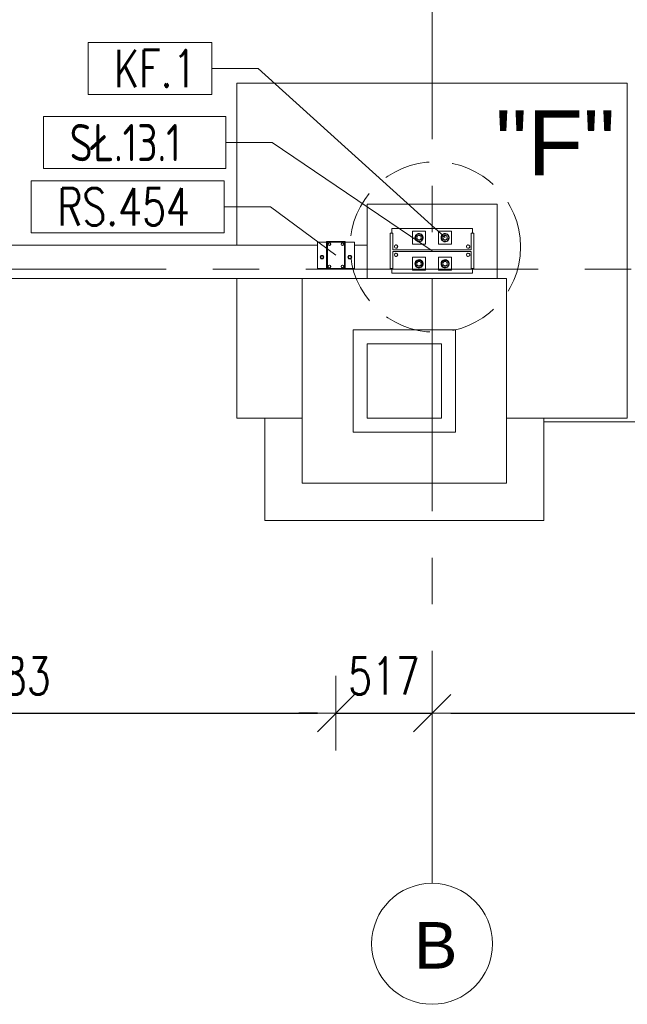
# Model space of a CAD drawing. Header units: millimetres. Extents: x 6807 to 7919, y 15387 to 15883.
# Tile 6 of 120: x 7005 to 7038, y 15487 to 15540. Entities that reach past the tile are written whole.
import ezdxf
from ezdxf.enums import TextEntityAlignment as Align

# ---------------------------------------------------------------- set-up
doc = ezdxf.new("R2010")
doc.units = ezdxf.units.MM
doc.header["$LTSCALE"] = 10
doc.linetypes.add('HIDDEN', pattern=[0.375, 0.25, -0.125])
doc.linetypes.add('MITTE', pattern=[2, 1.25, -0.25, 0.25, -0.25])
doc.layers.get('Defpoints').update_dxf_attribs({"color": 1})
for name, color, linetype, lineweight in [('PS_DIM', 4, 'Continuous', 13), ('PS_Hidden', 2, 'HIDDEN', 9), ('PS_Object', 30, 'Continuous', 13), ('PS_Pos', 1, 'Continuous', 15), ('PS_SOLID', 7, 'Continuous', 30), ('PS_TEXT', 3, 'Continuous', 18)]:
    doc.layers.add(name, color=color, linetype=linetype, lineweight=lineweight)
doc.styles.add('ARIAL', font='arial.ttf')
doc.styles.add('simplex', font='simplex.shx', dxfattribs={"width": 0.75})
doc.dimstyles.new('1_100_PRZ', dxfattribs={"dimtxt": 2, "dimasz": 1, "dimexe": 2, "dimexo": 5, "dimgap": 1, "dimtad": 1, "dimdec": 0, "dimlfac": 100, "dimtxsty": 'simplex', "dimblk": 'dimznak', "dimcen": 2, "dimse1": 1, "dimse2": 1, "dimclrd": 256, "dimclrt": 7, "dimadec": 1, "dimazin": 0, "dimtfac": 1, "dimtdec": 0, "dimtix": 1, "dimtmove": 2, "dimatfit": 3, "dimldrblk": 'dim-grot', "dimfxl": 1, "dimarcsym": 0})

# ---------------------------------------------------------------- blocks, each defined once
blk = doc.blocks.new('dim-grot')
blk.add_hatch(color=256).paths.add_polyline_path([(0, 0), (-2, 0.5), (-2, -0.5)])
blk.add_lwpolyline([(0, 0), (-2, 0.5), (-2, -0.5), (0, 0)])
blk = doc.blocks.new('dimznak')
at = {"color": 0}
for points in [[(0, 2), (0, -2)], [(-2, 0), (2, 0)]]:
    blk.add_lwpolyline(points, dxfattribs=at)
at = {"color": 2}
blk.add_lwpolyline([(1, 1), (-1, -1)], dxfattribs=at)
blk = doc.blocks.new('*D416')
at = {"layer": 'Defpoints', "color": 0, "transparency": 16777216}
for p in [(7022.252, 15526.992, -0.807), (7027.422, 15525.302, -0.807), (7027.422, 15503.08)]:
    blk.add_point(p, dxfattribs=at)
at = {"layer": 'PS_DIM', "lineweight": -2, "transparency": 16777216}
for p, q in [((7021.252, 15503.08), (7020.252, 15503.08)), ((7022.252, 15503.08), (7027.422, 15503.08)), ((7028.422, 15503.08), (7029.422, 15503.08))]:
    blk.add_line(p, q, dxfattribs=at)
blk.add_blockref('dimznak', (7022.252, 15503.08), dxfattribs=at)
at = {"layer": 'PS_DIM', "lineweight": -2, "transparency": 16777216, "rotation": 180}
blk.add_blockref('dimznak', (7027.422, 15503.08), dxfattribs=at)
at = {"layer": 'PS_DIM', "color": 7, "transparency": 16777216, "insert": (7024.837, 15505.08), "char_height": 2, "attachment_point": 5, "style": 'simplex'}
blk.add_mtext('517', dxfattribs=at)
blk = doc.blocks.new('Przekrój')
at = {"layer": 'PS_DIM', "style": 'ARIAL', "flags": 4}
for tag, p in [('PRZEKRÓJ', (7.886, 7.75)), ('SKALA', (7.886, 1.75))]:
    blk.add_attdef(tag, text='', height=3.5, dxfattribs=at).set_placement(p, align=Align.MIDDLE_CENTER)
blk = doc.blocks.new('*X219')
at = {"color": 1}
for p, q in [((7016.235, 15537.732, -0.807), (7005.864, 15537.732, -0.807)), ((7005.864, 15537.732, -0.807), (7005.864, 15534.932, -0.807)), ((7016.235, 15534.932, -0.807), (7016.235, 15537.732, -0.807)), ((7016.235, 15536.332, -0.807), (7018.735, 15536.332, -0.807)), ((7022.252, 15533.72, -0.807), (7018.735, 15536.332, -0.807)), ((7005.864, 15534.932, -0.807), (7016.235, 15534.932, -0.807))]:
    blk.add_line(p, q, dxfattribs=at)
at = {"color": 30, "style": 'simplex', "width": 0.75}
blk.add_text('RS.454', height=2, dxfattribs=at).set_placement((7007.264, 15535.332, -0.807))
blk = doc.blocks.new('*X270')
at = {"color": 1}
for p, q in [((7016.33, 15541.18, -0.807), (7006.53, 15541.18, -0.807)), ((7006.53, 15541.18, -0.807), (7006.53, 15538.38, -0.807)), ((7016.33, 15538.38, -0.807), (7016.33, 15541.18, -0.807)), ((7016.33, 15539.78, -0.807), (7018.83, 15539.78, -0.807)), ((7027.422, 15533.97, -0.807), (7018.83, 15539.78, -0.807)), ((7006.53, 15538.38, -0.807), (7016.33, 15538.38, -0.807))]:
    blk.add_line(p, q, dxfattribs=at)
at = {"color": 30, "style": 'simplex', "width": 0.75}
blk.add_text('SŁ.13.1', height=2, dxfattribs=at).set_placement((7007.93, 15538.78, -0.807))
blk = doc.blocks.new('*X296')
at = {"color": 1}
for p, q in [((7015.574, 15545.163, -0.807), (7008.917, 15545.163, -0.807)), ((7008.917, 15545.163, -0.807), (7008.917, 15542.363, -0.807)), ((7015.574, 15542.363, -0.807), (7015.574, 15545.163, -0.807)), ((7015.574, 15543.763, -0.807), (7018.074, 15543.763, -0.807)), ((7028.122, 15534.687, -0.807), (7018.074, 15543.763, -0.807)), ((7008.917, 15542.363, -0.807), (7015.574, 15542.363, -0.807))]:
    blk.add_line(p, q, dxfattribs=at)
at = {"color": 30, "style": 'simplex', "width": 0.75}
blk.add_text('KF.1', height=2, dxfattribs=at).set_placement((7010.317, 15542.763, -0.807))

msp = doc.modelspace()

# ---------------------------------------------------------------- linework, layer by layer
at = {"layer": 'PS_Hidden', "color": 6, "linetype": 'HIDDEN'}
msp.add_circle((7027.598, 15528.14, -0.807), 4.582, dxfattribs=at)
at = {"layer": 'PS_Object', "color": 5, "linetype": 'MITTE'}
for p, q in [((7027.422, 15493.934, -0.807), (7027.422, 15778.153, -0.807)), ((7027.422, 15493.934, -0.807), (7027.422, 15778.153, -0.807)), ((6960.628, 15526.942, -0.807), (7681.149, 15526.942, -0.807))]:
    msp.add_line(p, q, dxfattribs=at)
at = {"layer": 'PS_Object', "color": 2}
msp.add_circle((7027.422, 15490.682, -0.807), 3.252, dxfattribs=at)
at = {"layer": 'PS_SOLID', "color": 253, "linetype": 'Continuous', "lineweight": 5}
for p, q in [((7037.922, 15536.942, -0.807), (7016.922, 15536.942, -0.807)), ((7016.922, 15536.942, -0.807), (7016.922, 15528.242, -0.807)), ((7037.922, 15518.942, -0.807), (7037.922, 15536.942, -0.807)), ((7030.922, 15530.442, -0.807), (7023.922, 15530.442, -0.807)), ((7023.922, 15530.442, -0.807), (7023.922, 15528.242, -0.807)), ((7030.922, 15526.442, -0.807), (7030.922, 15530.442, -0.807)), ((7021.252, 15528.242, -0.807), (6988.422, 15528.242, -0.807)), ((7021.945, 15528.242, -0.807), (7021.857, 15528.242, -0.807)), ((7022.645, 15528.242, -0.807), (7022.557, 15528.242, -0.807)), ((7023.922, 15528.242, -0.807), (7023.252, 15528.242, -0.807)), ((7023.922, 15526.442, -0.807), (7023.922, 15528.242, -0.807)), ((6988.422, 15526.442, -0.807), (7023.922, 15526.442, -0.807)), ((7016.922, 15526.442, -0.807), (7016.922, 15518.942, -0.807)), ((7020.427, 15526.442, -0.807), (7020.427, 15518.942, -0.807)), ((7023.922, 15526.442, -0.807), (7030.922, 15526.442, -0.807)), ((7030.922, 15526.442, -0.807), (7031.427, 15526.442, -0.807)), ((7031.427, 15526.442, -0.807), (7031.427, 15518.942, -0.807)), ((7023.177, 15518.192, -0.807), (7023.177, 15523.692, -0.807)), ((7023.177, 15523.692, -0.807), (7027.927, 15523.692, -0.807)), ((7027.927, 15523.692, -0.807), (7028.677, 15523.692, -0.807)), ((7028.677, 15523.692, -0.807), (7028.677, 15518.192, -0.807)), ((7027.927, 15522.942, -0.807), (7023.927, 15522.942, -0.807)), ((7023.927, 15522.942, -0.807), (7023.927, 15518.942, -0.807)), ((7027.927, 15518.942, -0.807), (7027.927, 15522.942, -0.807)), ((7016.922, 15518.942, -0.807), (7020.427, 15518.942, -0.807)), ((7018.427, 15518.942, -0.807), (7018.427, 15513.442, -0.807)), ((7020.427, 15518.942, -0.807), (7020.427, 15515.442, -0.807)), ((7023.927, 15518.942, -0.807), (7027.927, 15518.942, -0.807)), ((7031.427, 15518.942, -0.807), (7037.922, 15518.942, -0.807)), ((7031.427, 15515.442, -0.807), (7031.427, 15518.942, -0.807)), ((7033.427, 15513.442, -0.807), (7033.427, 15518.942, -0.807)), ((7033.427, 15518.742, -0.807), (7213.247, 15518.742, -0.807)), ((7028.677, 15518.192, -0.807), (7023.177, 15518.192, -0.807)), ((7020.427, 15515.442, -0.807), (7031.427, 15515.442, -0.807)), ((7018.427, 15513.442, -0.807), (7033.427, 15513.442, -0.807))]:
    msp.add_line(p, q, dxfattribs=at)
at = {"layer": 'PS_SOLID', "color": 3, "linetype": 'Continuous', "lineweight": 13}
for p, q in [((7025.172, 15528.892, -0.807), (7025.172, 15526.992, -0.807)), ((7025.172, 15528.892, -0.807), (7025.318, 15528.892, -0.807)), ((7025.252, 15529.142, -0.807), (7029.592, 15529.142, -0.807)), ((7025.252, 15528.892, -0.807), (7025.252, 15529.142, -0.807)), ((7025.318, 15528.892, -0.807), (7025.318, 15527.989, -0.807)), ((7026.372, 15528.992, -0.807), (7027.072, 15528.992, -0.807)), ((7026.372, 15528.292, -0.807), (7026.372, 15528.992, -0.807)), ((7026.514, 15528.642, -0.807), (7026.618, 15528.822, -0.807)), ((7026.571, 15528.802, -0.807), (7026.62, 15528.837, -0.807)), ((7026.618, 15528.822, -0.807), (7026.825, 15528.822, -0.807)), ((7026.62, 15528.837, -0.807), (7026.677, 15528.857, -0.807)), ((7026.677, 15528.857, -0.807), (7026.737, 15528.861, -0.807)), ((7026.737, 15528.861, -0.807), (7026.795, 15528.849, -0.807)), ((7026.795, 15528.849, -0.807), (7026.848, 15528.821, -0.807)), ((7026.825, 15528.822, -0.807), (7026.929, 15528.642, -0.807)), ((7026.848, 15528.821, -0.807), (7026.892, 15528.78, -0.807)), ((7027.072, 15528.992, -0.807), (7027.072, 15528.292, -0.807)), ((7027.772, 15528.992, -0.807), (7028.472, 15528.992, -0.807)), ((7027.772, 15528.292, -0.807), (7027.772, 15528.992, -0.807)), ((7027.914, 15528.642, -0.807), (7028.018, 15528.822, -0.807)), ((7027.971, 15528.802, -0.807), (7028.02, 15528.837, -0.807)), ((7028.018, 15528.822, -0.807), (7028.225, 15528.822, -0.807)), ((7028.02, 15528.837, -0.807), (7028.077, 15528.857, -0.807)), ((7028.077, 15528.857, -0.807), (7028.137, 15528.861, -0.807)), ((7028.137, 15528.861, -0.807), (7028.195, 15528.849, -0.807)), ((7028.195, 15528.849, -0.807), (7028.248, 15528.821, -0.807)), ((7028.225, 15528.822, -0.807), (7028.329, 15528.642, -0.807)), ((7028.248, 15528.821, -0.807), (7028.292, 15528.78, -0.807)), ((7028.472, 15528.992, -0.807), (7028.472, 15528.292, -0.807)), ((7029.526, 15528.892, -0.807), (7029.672, 15528.892, -0.807)), ((7029.526, 15527.989, -0.807), (7029.526, 15528.892, -0.807)), ((7029.592, 15529.142, -0.807), (7029.592, 15528.892, -0.807)), ((7029.672, 15526.992, -0.807), (7029.672, 15528.892, -0.807)), ((7026.744, 15528.292, -0.807), (7026.372, 15528.292, -0.807)), ((7026.502, 15528.642, -0.807), (7026.51, 15528.701, -0.807)), ((7026.51, 15528.582, -0.807), (7026.502, 15528.642, -0.807)), ((7026.51, 15528.701, -0.807), (7026.534, 15528.756, -0.807)), ((7026.534, 15528.527, -0.807), (7026.51, 15528.582, -0.807)), ((7026.618, 15528.462, -0.807), (7026.514, 15528.642, -0.807)), ((7026.534, 15528.756, -0.807), (7026.571, 15528.802, -0.807)), ((7026.571, 15528.481, -0.807), (7026.534, 15528.527, -0.807)), ((7026.62, 15528.446, -0.807), (7026.571, 15528.481, -0.807)), ((7026.602, 15528.648, -0.807), (7026.605, 15528.672, -0.807)), ((7026.603, 15528.623, -0.807), (7026.602, 15528.648, -0.807)), ((7026.602, 15528.644, -0.807), (7026.602, 15528.642, -0.807)), ((7026.602, 15528.644, -0.807), (7026.602, 15528.642, -0.807)), ((7026.602, 15528.642, -0.807), (7026.602, 15528.636, -0.807)), ((7026.609, 15528.6, -0.807), (7026.603, 15528.623, -0.807)), ((7026.605, 15528.672, -0.807), (7026.614, 15528.694, -0.807)), ((7026.605, 15528.614, -0.807), (7026.606, 15528.609, -0.807)), ((7026.608, 15528.678, -0.807), (7026.606, 15528.674, -0.807)), ((7026.606, 15528.674, -0.807), (7026.606, 15528.673, -0.807)), ((7026.606, 15528.609, -0.807), (7026.608, 15528.606, -0.807)), ((7026.62, 15528.578, -0.807), (7026.609, 15528.6, -0.807)), ((7026.614, 15528.694, -0.807), (7026.627, 15528.715, -0.807)), ((7026.619, 15528.704, -0.807), (7026.617, 15528.7, -0.807)), ((7026.618, 15528.582, -0.807), (7026.619, 15528.579, -0.807)), ((7026.73, 15528.462, -0.807), (7026.618, 15528.462, -0.807)), ((7026.622, 15528.708, -0.807), (7026.619, 15528.704, -0.807)), ((7026.619, 15528.579, -0.807), (7026.619, 15528.579, -0.807)), ((7026.635, 15528.559, -0.807), (7026.62, 15528.578, -0.807)), ((7026.677, 15528.426, -0.807), (7026.62, 15528.446, -0.807)), ((7026.627, 15528.715, -0.807), (7026.643, 15528.733, -0.807)), ((7026.653, 15528.543, -0.807), (7026.635, 15528.559, -0.807)), ((7026.64, 15528.729, -0.807), (7026.636, 15528.725, -0.807)), ((7026.638, 15528.556, -0.807), (7026.64, 15528.554, -0.807)), ((7026.641, 15528.73, -0.807), (7026.64, 15528.729, -0.807)), ((7026.64, 15528.554, -0.807), (7026.644, 15528.551, -0.807)), ((7026.643, 15528.733, -0.807), (7026.663, 15528.746, -0.807)), ((7026.674, 15528.531, -0.807), (7026.653, 15528.543, -0.807)), ((7026.662, 15528.538, -0.807), (7026.666, 15528.535, -0.807)), ((7026.663, 15528.746, -0.807), (7026.686, 15528.756, -0.807)), ((7026.666, 15528.748, -0.807), (7026.665, 15528.747, -0.807)), ((7026.671, 15528.75, -0.807), (7026.666, 15528.748, -0.807)), ((7026.666, 15528.535, -0.807), (7026.67, 15528.534, -0.807)), ((7026.697, 15528.524, -0.807), (7026.674, 15528.531, -0.807)), ((7026.737, 15528.422, -0.807), (7026.677, 15528.426, -0.807)), ((7026.686, 15528.756, -0.807), (7026.709, 15528.761, -0.807)), ((7026.697, 15528.759, -0.807), (7026.693, 15528.758, -0.807)), ((7026.696, 15528.524, -0.807), (7026.697, 15528.524, -0.807)), ((7026.702, 15528.759, -0.807), (7026.697, 15528.759, -0.807)), ((7026.697, 15528.524, -0.807), (7026.697, 15528.524, -0.807)), ((7026.722, 15528.522, -0.807), (7026.697, 15528.524, -0.807)), ((7026.709, 15528.761, -0.807), (7026.734, 15528.761, -0.807)), ((7026.746, 15528.524, -0.807), (7026.722, 15528.522, -0.807)), ((7026.73, 15528.761, -0.807), (7026.725, 15528.761, -0.807)), ((7026.726, 15528.522, -0.807), (7026.73, 15528.522, -0.807)), ((7026.731, 15528.761, -0.807), (7026.73, 15528.761, -0.807)), ((7026.73, 15528.522, -0.807), (7026.735, 15528.523, -0.807)), ((7026.825, 15528.462, -0.807), (7026.73, 15528.462, -0.807)), ((7026.734, 15528.761, -0.807), (7026.757, 15528.756, -0.807)), ((7026.795, 15528.434, -0.807), (7026.737, 15528.422, -0.807)), ((7027.072, 15528.292, -0.807), (7026.744, 15528.292, -0.807)), ((7026.769, 15528.531, -0.807), (7026.746, 15528.524, -0.807)), ((7026.756, 15528.527, -0.807), (7026.762, 15528.528, -0.807)), ((7026.757, 15528.756, -0.807), (7026.78, 15528.746, -0.807)), ((7026.762, 15528.755, -0.807), (7026.76, 15528.755, -0.807)), ((7026.766, 15528.752, -0.807), (7026.762, 15528.755, -0.807)), ((7026.762, 15528.528, -0.807), (7026.764, 15528.53, -0.807)), ((7026.79, 15528.543, -0.807), (7026.769, 15528.531, -0.807)), ((7026.78, 15528.746, -0.807), (7026.8, 15528.733, -0.807)), ((7026.791, 15528.74, -0.807), (7026.787, 15528.742, -0.807)), ((7026.809, 15528.559, -0.807), (7026.79, 15528.543, -0.807)), ((7026.79, 15528.543, -0.807), (7026.791, 15528.543, -0.807)), ((7026.794, 15528.737, -0.807), (7026.791, 15528.74, -0.807)), ((7026.791, 15528.543, -0.807), (7026.792, 15528.545, -0.807)), ((7026.848, 15528.462, -0.807), (7026.795, 15528.434, -0.807)), ((7026.8, 15528.733, -0.807), (7026.816, 15528.715, -0.807)), ((7026.823, 15528.578, -0.807), (7026.809, 15528.559, -0.807)), ((7026.815, 15528.717, -0.807), (7026.811, 15528.72, -0.807)), ((7026.812, 15528.563, -0.807), (7026.815, 15528.566, -0.807)), ((7026.815, 15528.716, -0.807), (7026.815, 15528.717, -0.807)), ((7026.815, 15528.566, -0.807), (7026.817, 15528.57, -0.807)), ((7026.816, 15528.715, -0.807), (7026.829, 15528.694, -0.807)), ((7026.834, 15528.6, -0.807), (7026.823, 15528.578, -0.807)), ((7026.929, 15528.642, -0.807), (7026.825, 15528.462, -0.807)), ((7026.829, 15528.694, -0.807), (7026.838, 15528.672, -0.807)), ((7026.829, 15528.589, -0.807), (7026.832, 15528.594, -0.807)), ((7026.832, 15528.689, -0.807), (7026.83, 15528.691, -0.807)), ((7026.833, 15528.684, -0.807), (7026.832, 15528.689, -0.807)), ((7026.832, 15528.594, -0.807), (7026.832, 15528.596, -0.807)), ((7026.84, 15528.623, -0.807), (7026.834, 15528.6, -0.807)), ((7026.838, 15528.672, -0.807), (7026.841, 15528.648, -0.807)), ((7026.84, 15528.658, -0.807), (7026.839, 15528.663, -0.807)), ((7026.84, 15528.654, -0.807), (7026.84, 15528.658, -0.807)), ((7026.841, 15528.648, -0.807), (7026.84, 15528.623, -0.807)), ((7026.84, 15528.625, -0.807), (7026.84, 15528.629, -0.807)), ((7026.84, 15528.624, -0.807), (7026.84, 15528.625, -0.807)), ((7026.892, 15528.503, -0.807), (7026.848, 15528.462, -0.807)), ((7026.892, 15528.78, -0.807), (7026.923, 15528.729, -0.807)), ((7026.923, 15528.554, -0.807), (7026.892, 15528.503, -0.807)), ((7026.923, 15528.729, -0.807), (7026.939, 15528.671, -0.807)), ((7026.939, 15528.612, -0.807), (7026.923, 15528.554, -0.807)), ((7026.939, 15528.671, -0.807), (7026.939, 15528.642, -0.807)), ((7026.939, 15528.642, -0.807), (7026.939, 15528.612, -0.807)), ((7028.144, 15528.292, -0.807), (7027.772, 15528.292, -0.807)), ((7027.902, 15528.642, -0.807), (7027.91, 15528.701, -0.807)), ((7027.91, 15528.582, -0.807), (7027.902, 15528.642, -0.807)), ((7027.91, 15528.701, -0.807), (7027.934, 15528.756, -0.807)), ((7027.934, 15528.527, -0.807), (7027.91, 15528.582, -0.807)), ((7028.018, 15528.462, -0.807), (7027.914, 15528.642, -0.807)), ((7027.934, 15528.756, -0.807), (7027.971, 15528.802, -0.807)), ((7027.971, 15528.481, -0.807), (7027.934, 15528.527, -0.807)), ((7028.02, 15528.446, -0.807), (7027.971, 15528.481, -0.807)), ((7028.002, 15528.648, -0.807), (7028.005, 15528.672, -0.807)), ((7028.003, 15528.623, -0.807), (7028.002, 15528.648, -0.807)), ((7028.002, 15528.644, -0.807), (7028.002, 15528.642, -0.807)), ((7028.002, 15528.642, -0.807), (7028.002, 15528.636, -0.807)), ((7028.009, 15528.6, -0.807), (7028.003, 15528.623, -0.807)), ((7028.005, 15528.672, -0.807), (7028.014, 15528.694, -0.807)), ((7028.005, 15528.614, -0.807), (7028.006, 15528.609, -0.807)), ((7028.008, 15528.678, -0.807), (7028.006, 15528.674, -0.807)), ((7028.006, 15528.674, -0.807), (7028.006, 15528.673, -0.807)), ((7028.006, 15528.609, -0.807), (7028.008, 15528.606, -0.807)), ((7028.02, 15528.578, -0.807), (7028.009, 15528.6, -0.807)), ((7028.014, 15528.694, -0.807), (7028.027, 15528.715, -0.807)), ((7028.019, 15528.704, -0.807), (7028.017, 15528.7, -0.807)), ((7028.018, 15528.582, -0.807), (7028.019, 15528.579, -0.807)), ((7028.13, 15528.462, -0.807), (7028.018, 15528.462, -0.807)), ((7028.022, 15528.708, -0.807), (7028.019, 15528.704, -0.807)), ((7028.019, 15528.579, -0.807), (7028.019, 15528.579, -0.807)), ((7028.035, 15528.559, -0.807), (7028.02, 15528.578, -0.807)), ((7028.077, 15528.426, -0.807), (7028.02, 15528.446, -0.807)), ((7028.027, 15528.715, -0.807), (7028.043, 15528.733, -0.807)), ((7028.053, 15528.543, -0.807), (7028.035, 15528.559, -0.807)), ((7028.04, 15528.729, -0.807), (7028.036, 15528.725, -0.807)), ((7028.038, 15528.556, -0.807), (7028.04, 15528.554, -0.807)), ((7028.041, 15528.73, -0.807), (7028.04, 15528.729, -0.807)), ((7028.04, 15528.554, -0.807), (7028.044, 15528.551, -0.807)), ((7028.043, 15528.733, -0.807), (7028.063, 15528.746, -0.807)), ((7028.074, 15528.531, -0.807), (7028.053, 15528.543, -0.807)), ((7028.062, 15528.538, -0.807), (7028.066, 15528.535, -0.807)), ((7028.063, 15528.746, -0.807), (7028.086, 15528.756, -0.807)), ((7028.066, 15528.748, -0.807), (7028.065, 15528.747, -0.807)), ((7028.071, 15528.75, -0.807), (7028.066, 15528.748, -0.807)), ((7028.066, 15528.535, -0.807), (7028.07, 15528.534, -0.807)), ((7028.097, 15528.524, -0.807), (7028.074, 15528.531, -0.807)), ((7028.137, 15528.422, -0.807), (7028.077, 15528.426, -0.807)), ((7028.086, 15528.756, -0.807), (7028.109, 15528.761, -0.807)), ((7028.097, 15528.759, -0.807), (7028.093, 15528.758, -0.807)), ((7028.096, 15528.524, -0.807), (7028.097, 15528.524, -0.807)), ((7028.102, 15528.759, -0.807), (7028.097, 15528.759, -0.807)), ((7028.097, 15528.524, -0.807), (7028.097, 15528.524, -0.807)), ((7028.122, 15528.522, -0.807), (7028.097, 15528.524, -0.807)), ((7028.109, 15528.761, -0.807), (7028.134, 15528.761, -0.807)), ((7028.146, 15528.524, -0.807), (7028.122, 15528.522, -0.807)), ((7028.13, 15528.761, -0.807), (7028.125, 15528.761, -0.807)), ((7028.126, 15528.522, -0.807), (7028.13, 15528.522, -0.807)), ((7028.131, 15528.761, -0.807), (7028.13, 15528.761, -0.807)), ((7028.13, 15528.522, -0.807), (7028.135, 15528.523, -0.807)), ((7028.225, 15528.462, -0.807), (7028.13, 15528.462, -0.807)), ((7028.134, 15528.761, -0.807), (7028.157, 15528.756, -0.807)), ((7028.195, 15528.434, -0.807), (7028.137, 15528.422, -0.807)), ((7028.472, 15528.292, -0.807), (7028.144, 15528.292, -0.807)), ((7028.169, 15528.531, -0.807), (7028.146, 15528.524, -0.807)), ((7028.156, 15528.527, -0.807), (7028.162, 15528.528, -0.807)), ((7028.157, 15528.756, -0.807), (7028.18, 15528.746, -0.807)), ((7028.162, 15528.755, -0.807), (7028.16, 15528.755, -0.807)), ((7028.166, 15528.752, -0.807), (7028.162, 15528.755, -0.807)), ((7028.162, 15528.528, -0.807), (7028.164, 15528.53, -0.807)), ((7028.19, 15528.543, -0.807), (7028.169, 15528.531, -0.807)), ((7028.18, 15528.746, -0.807), (7028.2, 15528.733, -0.807)), ((7028.191, 15528.74, -0.807), (7028.187, 15528.742, -0.807)), ((7028.209, 15528.559, -0.807), (7028.19, 15528.543, -0.807)), ((7028.19, 15528.543, -0.807), (7028.191, 15528.543, -0.807)), ((7028.194, 15528.737, -0.807), (7028.191, 15528.74, -0.807)), ((7028.191, 15528.543, -0.807), (7028.192, 15528.545, -0.807)), ((7028.248, 15528.462, -0.807), (7028.195, 15528.434, -0.807)), ((7028.2, 15528.733, -0.807), (7028.216, 15528.715, -0.807)), ((7028.223, 15528.578, -0.807), (7028.209, 15528.559, -0.807)), ((7028.215, 15528.717, -0.807), (7028.211, 15528.72, -0.807)), ((7028.212, 15528.563, -0.807), (7028.215, 15528.566, -0.807)), ((7028.215, 15528.716, -0.807), (7028.215, 15528.717, -0.807)), ((7028.215, 15528.566, -0.807), (7028.217, 15528.57, -0.807)), ((7028.216, 15528.715, -0.807), (7028.229, 15528.694, -0.807)), ((7028.234, 15528.6, -0.807), (7028.223, 15528.578, -0.807)), ((7028.329, 15528.642, -0.807), (7028.225, 15528.462, -0.807)), ((7028.229, 15528.694, -0.807), (7028.238, 15528.672, -0.807)), ((7028.229, 15528.589, -0.807), (7028.232, 15528.594, -0.807)), ((7028.232, 15528.689, -0.807), (7028.23, 15528.691, -0.807)), ((7028.233, 15528.684, -0.807), (7028.232, 15528.689, -0.807)), ((7028.232, 15528.594, -0.807), (7028.232, 15528.596, -0.807)), ((7028.24, 15528.623, -0.807), (7028.234, 15528.6, -0.807)), ((7028.238, 15528.672, -0.807), (7028.241, 15528.648, -0.807)), ((7028.24, 15528.658, -0.807), (7028.239, 15528.663, -0.807)), ((7028.24, 15528.654, -0.807), (7028.24, 15528.658, -0.807)), ((7028.241, 15528.648, -0.807), (7028.24, 15528.623, -0.807)), ((7028.24, 15528.625, -0.807), (7028.24, 15528.629, -0.807)), ((7028.24, 15528.624, -0.807), (7028.24, 15528.625, -0.807)), ((7028.292, 15528.503, -0.807), (7028.248, 15528.462, -0.807)), ((7028.292, 15528.78, -0.807), (7028.323, 15528.729, -0.807)), ((7028.323, 15528.554, -0.807), (7028.292, 15528.503, -0.807)), ((7028.323, 15528.729, -0.807), (7028.339, 15528.671, -0.807)), ((7028.339, 15528.612, -0.807), (7028.323, 15528.554, -0.807)), ((7028.339, 15528.671, -0.807), (7028.339, 15528.642, -0.807)), ((7028.339, 15528.642, -0.807), (7028.339, 15528.612, -0.807)), ((7025.318, 15527.989, -0.807), (7029.526, 15527.989, -0.807)), ((7025.318, 15526.992, -0.807), (7025.318, 15527.895, -0.807)), ((7025.318, 15527.895, -0.807), (7029.526, 15527.895, -0.807)), ((7025.413, 15528.219, -0.807), (7025.392, 15528.162, -0.807)), ((7025.392, 15528.162, -0.807), (7025.413, 15528.104, -0.807)), ((7025.392, 15527.722, -0.807), (7025.413, 15527.779, -0.807)), ((7025.466, 15528.25, -0.807), (7025.413, 15528.219, -0.807)), ((7025.413, 15528.104, -0.807), (7025.466, 15528.073, -0.807)), ((7025.413, 15527.779, -0.807), (7025.466, 15527.81, -0.807)), ((7025.527, 15528.239, -0.807), (7025.466, 15528.25, -0.807)), ((7025.466, 15528.073, -0.807), (7025.527, 15528.084, -0.807)), ((7025.466, 15527.81, -0.807), (7025.527, 15527.799, -0.807)), ((7025.566, 15528.192, -0.807), (7025.527, 15528.239, -0.807)), ((7025.527, 15528.084, -0.807), (7025.566, 15528.131, -0.807)), ((7025.527, 15527.799, -0.807), (7025.566, 15527.752, -0.807)), ((7025.566, 15528.131, -0.807), (7025.566, 15528.192, -0.807)), ((7029.293, 15528.219, -0.807), (7029.272, 15528.162, -0.807)), ((7029.272, 15528.162, -0.807), (7029.293, 15528.104, -0.807)), ((7029.272, 15527.722, -0.807), (7029.293, 15527.779, -0.807)), ((7029.346, 15528.25, -0.807), (7029.293, 15528.219, -0.807)), ((7029.293, 15528.104, -0.807), (7029.346, 15528.073, -0.807)), ((7029.293, 15527.779, -0.807), (7029.346, 15527.81, -0.807)), ((7029.407, 15528.239, -0.807), (7029.346, 15528.25, -0.807)), ((7029.346, 15528.073, -0.807), (7029.407, 15528.084, -0.807)), ((7029.346, 15527.81, -0.807), (7029.407, 15527.799, -0.807)), ((7029.446, 15528.192, -0.807), (7029.407, 15528.239, -0.807)), ((7029.407, 15528.084, -0.807), (7029.446, 15528.131, -0.807)), ((7029.407, 15527.799, -0.807), (7029.446, 15527.752, -0.807)), ((7029.446, 15528.131, -0.807), (7029.446, 15528.192, -0.807)), ((7029.526, 15527.895, -0.807), (7029.526, 15526.992, -0.807)), ((7025.413, 15527.664, -0.807), (7025.392, 15527.722, -0.807)), ((7025.466, 15527.633, -0.807), (7025.413, 15527.664, -0.807)), ((7025.527, 15527.644, -0.807), (7025.466, 15527.633, -0.807)), ((7025.566, 15527.691, -0.807), (7025.527, 15527.644, -0.807)), ((7025.566, 15527.752, -0.807), (7025.566, 15527.691, -0.807)), ((7026.744, 15527.592, -0.807), (7026.372, 15527.592, -0.807)), ((7026.372, 15527.592, -0.807), (7026.372, 15526.892, -0.807)), ((7026.51, 15527.301, -0.807), (7026.502, 15527.242, -0.807)), ((7026.502, 15527.242, -0.807), (7026.51, 15527.182, -0.807)), ((7026.534, 15527.356, -0.807), (7026.51, 15527.301, -0.807)), ((7026.618, 15527.422, -0.807), (7026.514, 15527.242, -0.807)), ((7026.514, 15527.242, -0.807), (7026.618, 15527.062, -0.807)), ((7026.571, 15527.402, -0.807), (7026.534, 15527.356, -0.807)), ((7026.62, 15527.437, -0.807), (7026.571, 15527.402, -0.807)), ((7026.603, 15527.26, -0.807), (7026.602, 15527.235, -0.807)), ((7026.602, 15527.242, -0.807), (7026.602, 15527.247, -0.807)), ((7026.602, 15527.239, -0.807), (7026.602, 15527.242, -0.807)), ((7026.602, 15527.239, -0.807), (7026.602, 15527.242, -0.807)), ((7026.602, 15527.235, -0.807), (7026.605, 15527.211, -0.807)), ((7026.609, 15527.283, -0.807), (7026.603, 15527.26, -0.807)), ((7026.605, 15527.269, -0.807), (7026.606, 15527.274, -0.807)), ((7026.606, 15527.274, -0.807), (7026.608, 15527.277, -0.807)), ((7026.62, 15527.305, -0.807), (7026.609, 15527.283, -0.807)), ((7026.73, 15527.422, -0.807), (7026.618, 15527.422, -0.807)), ((7026.618, 15527.301, -0.807), (7026.619, 15527.304, -0.807)), ((7026.619, 15527.304, -0.807), (7026.619, 15527.304, -0.807)), ((7026.677, 15527.457, -0.807), (7026.62, 15527.437, -0.807)), ((7026.635, 15527.324, -0.807), (7026.62, 15527.305, -0.807)), ((7026.653, 15527.34, -0.807), (7026.635, 15527.324, -0.807)), ((7026.638, 15527.327, -0.807), (7026.64, 15527.329, -0.807)), ((7026.64, 15527.329, -0.807), (7026.644, 15527.332, -0.807)), ((7026.674, 15527.352, -0.807), (7026.653, 15527.34, -0.807)), ((7026.662, 15527.345, -0.807), (7026.666, 15527.348, -0.807)), ((7026.666, 15527.348, -0.807), (7026.67, 15527.349, -0.807)), ((7026.697, 15527.359, -0.807), (7026.674, 15527.352, -0.807)), ((7026.737, 15527.461, -0.807), (7026.677, 15527.457, -0.807)), ((7026.696, 15527.359, -0.807), (7026.697, 15527.359, -0.807)), ((7026.722, 15527.362, -0.807), (7026.697, 15527.359, -0.807)), ((7026.697, 15527.359, -0.807), (7026.697, 15527.359, -0.807)), ((7026.746, 15527.359, -0.807), (7026.722, 15527.362, -0.807)), ((7026.726, 15527.361, -0.807), (7026.73, 15527.361, -0.807)), ((7026.825, 15527.422, -0.807), (7026.73, 15527.422, -0.807)), ((7026.73, 15527.361, -0.807), (7026.735, 15527.36, -0.807)), ((7026.795, 15527.449, -0.807), (7026.737, 15527.461, -0.807)), ((7027.072, 15527.592, -0.807), (7026.744, 15527.592, -0.807)), ((7026.769, 15527.352, -0.807), (7026.746, 15527.359, -0.807)), ((7026.756, 15527.356, -0.807), (7026.762, 15527.355, -0.807)), ((7026.762, 15527.355, -0.807), (7026.764, 15527.353, -0.807)), ((7026.79, 15527.34, -0.807), (7026.769, 15527.352, -0.807)), ((7026.809, 15527.324, -0.807), (7026.79, 15527.34, -0.807)), ((7026.79, 15527.34, -0.807), (7026.791, 15527.34, -0.807)), ((7026.791, 15527.34, -0.807), (7026.792, 15527.338, -0.807)), ((7026.848, 15527.421, -0.807), (7026.795, 15527.449, -0.807)), ((7026.823, 15527.305, -0.807), (7026.809, 15527.324, -0.807)), ((7026.812, 15527.32, -0.807), (7026.815, 15527.317, -0.807)), ((7026.815, 15527.317, -0.807), (7026.817, 15527.313, -0.807)), ((7026.834, 15527.283, -0.807), (7026.823, 15527.305, -0.807)), ((7026.929, 15527.242, -0.807), (7026.825, 15527.422, -0.807)), ((7026.825, 15527.062, -0.807), (7026.929, 15527.242, -0.807)), ((7026.829, 15527.294, -0.807), (7026.832, 15527.289, -0.807)), ((7026.832, 15527.289, -0.807), (7026.832, 15527.287, -0.807)), ((7026.84, 15527.26, -0.807), (7026.834, 15527.283, -0.807)), ((7026.838, 15527.211, -0.807), (7026.841, 15527.235, -0.807)), ((7026.841, 15527.235, -0.807), (7026.84, 15527.26, -0.807)), ((7026.84, 15527.259, -0.807), (7026.84, 15527.258, -0.807)), ((7026.84, 15527.258, -0.807), (7026.84, 15527.254, -0.807)), ((7026.84, 15527.229, -0.807), (7026.84, 15527.225, -0.807)), ((7026.892, 15527.38, -0.807), (7026.848, 15527.421, -0.807)), ((7026.923, 15527.329, -0.807), (7026.892, 15527.38, -0.807)), ((7026.939, 15527.271, -0.807), (7026.923, 15527.329, -0.807)), ((7026.939, 15527.242, -0.807), (7026.939, 15527.271, -0.807)), ((7026.939, 15527.212, -0.807), (7026.939, 15527.242, -0.807)), ((7027.072, 15526.892, -0.807), (7027.072, 15527.592, -0.807)), ((7028.144, 15527.592, -0.807), (7027.772, 15527.592, -0.807)), ((7027.772, 15527.592, -0.807), (7027.772, 15526.892, -0.807)), ((7027.91, 15527.301, -0.807), (7027.902, 15527.242, -0.807)), ((7027.902, 15527.242, -0.807), (7027.91, 15527.182, -0.807)), ((7027.934, 15527.356, -0.807), (7027.91, 15527.301, -0.807)), ((7028.018, 15527.422, -0.807), (7027.914, 15527.242, -0.807)), ((7027.914, 15527.242, -0.807), (7028.018, 15527.062, -0.807)), ((7027.971, 15527.402, -0.807), (7027.934, 15527.356, -0.807)), ((7028.02, 15527.437, -0.807), (7027.971, 15527.402, -0.807)), ((7028.003, 15527.26, -0.807), (7028.002, 15527.235, -0.807)), ((7028.002, 15527.242, -0.807), (7028.002, 15527.247, -0.807)), ((7028.002, 15527.239, -0.807), (7028.002, 15527.242, -0.807)), ((7028.002, 15527.235, -0.807), (7028.005, 15527.211, -0.807)), ((7028.009, 15527.283, -0.807), (7028.003, 15527.26, -0.807)), ((7028.005, 15527.269, -0.807), (7028.006, 15527.274, -0.807)), ((7028.006, 15527.274, -0.807), (7028.008, 15527.277, -0.807)), ((7028.02, 15527.305, -0.807), (7028.009, 15527.283, -0.807)), ((7028.13, 15527.422, -0.807), (7028.018, 15527.422, -0.807)), ((7028.018, 15527.301, -0.807), (7028.019, 15527.304, -0.807)), ((7028.019, 15527.304, -0.807), (7028.019, 15527.304, -0.807)), ((7028.077, 15527.457, -0.807), (7028.02, 15527.437, -0.807)), ((7028.035, 15527.324, -0.807), (7028.02, 15527.305, -0.807)), ((7028.053, 15527.34, -0.807), (7028.035, 15527.324, -0.807)), ((7028.038, 15527.327, -0.807), (7028.04, 15527.329, -0.807)), ((7028.04, 15527.329, -0.807), (7028.044, 15527.332, -0.807)), ((7028.074, 15527.352, -0.807), (7028.053, 15527.34, -0.807)), ((7028.062, 15527.345, -0.807), (7028.066, 15527.348, -0.807)), ((7028.066, 15527.348, -0.807), (7028.07, 15527.349, -0.807)), ((7028.097, 15527.359, -0.807), (7028.074, 15527.352, -0.807)), ((7028.137, 15527.461, -0.807), (7028.077, 15527.457, -0.807)), ((7028.096, 15527.359, -0.807), (7028.097, 15527.359, -0.807)), ((7028.122, 15527.362, -0.807), (7028.097, 15527.359, -0.807)), ((7028.097, 15527.359, -0.807), (7028.097, 15527.359, -0.807)), ((7028.146, 15527.359, -0.807), (7028.122, 15527.362, -0.807)), ((7028.126, 15527.361, -0.807), (7028.13, 15527.361, -0.807)), ((7028.225, 15527.422, -0.807), (7028.13, 15527.422, -0.807)), ((7028.13, 15527.361, -0.807), (7028.135, 15527.36, -0.807)), ((7028.195, 15527.449, -0.807), (7028.137, 15527.461, -0.807)), ((7028.472, 15527.592, -0.807), (7028.144, 15527.592, -0.807)), ((7028.169, 15527.352, -0.807), (7028.146, 15527.359, -0.807)), ((7028.156, 15527.356, -0.807), (7028.162, 15527.355, -0.807)), ((7028.162, 15527.355, -0.807), (7028.164, 15527.353, -0.807)), ((7028.19, 15527.34, -0.807), (7028.169, 15527.352, -0.807)), ((7028.209, 15527.324, -0.807), (7028.19, 15527.34, -0.807)), ((7028.19, 15527.34, -0.807), (7028.191, 15527.34, -0.807)), ((7028.191, 15527.34, -0.807), (7028.192, 15527.338, -0.807)), ((7028.248, 15527.421, -0.807), (7028.195, 15527.449, -0.807)), ((7028.223, 15527.305, -0.807), (7028.209, 15527.324, -0.807)), ((7028.212, 15527.32, -0.807), (7028.215, 15527.317, -0.807)), ((7028.215, 15527.317, -0.807), (7028.217, 15527.313, -0.807)), ((7028.234, 15527.283, -0.807), (7028.223, 15527.305, -0.807)), ((7028.329, 15527.242, -0.807), (7028.225, 15527.422, -0.807)), ((7028.225, 15527.062, -0.807), (7028.329, 15527.242, -0.807)), ((7028.229, 15527.294, -0.807), (7028.232, 15527.289, -0.807)), ((7028.232, 15527.289, -0.807), (7028.232, 15527.287, -0.807)), ((7028.24, 15527.26, -0.807), (7028.234, 15527.283, -0.807)), ((7028.238, 15527.211, -0.807), (7028.241, 15527.235, -0.807)), ((7028.241, 15527.235, -0.807), (7028.24, 15527.26, -0.807)), ((7028.24, 15527.259, -0.807), (7028.24, 15527.258, -0.807)), ((7028.24, 15527.258, -0.807), (7028.24, 15527.254, -0.807)), ((7028.24, 15527.229, -0.807), (7028.24, 15527.225, -0.807)), ((7028.292, 15527.38, -0.807), (7028.248, 15527.421, -0.807)), ((7028.323, 15527.329, -0.807), (7028.292, 15527.38, -0.807)), ((7028.339, 15527.271, -0.807), (7028.323, 15527.329, -0.807)), ((7028.339, 15527.242, -0.807), (7028.339, 15527.271, -0.807)), ((7028.339, 15527.212, -0.807), (7028.339, 15527.242, -0.807)), ((7028.472, 15526.892, -0.807), (7028.472, 15527.592, -0.807)), ((7029.293, 15527.664, -0.807), (7029.272, 15527.722, -0.807)), ((7029.346, 15527.633, -0.807), (7029.293, 15527.664, -0.807)), ((7029.407, 15527.644, -0.807), (7029.346, 15527.633, -0.807)), ((7029.446, 15527.691, -0.807), (7029.407, 15527.644, -0.807)), ((7029.446, 15527.752, -0.807), (7029.446, 15527.691, -0.807)), ((7025.172, 15526.992, -0.807), (7025.318, 15526.992, -0.807)), ((7025.252, 15526.992, -0.807), (7025.252, 15526.742, -0.807)), ((7025.252, 15526.742, -0.807), (7029.592, 15526.742, -0.807)), ((7026.372, 15526.892, -0.807), (7027.072, 15526.892, -0.807)), ((7026.51, 15527.182, -0.807), (7026.534, 15527.127, -0.807)), ((7026.534, 15527.127, -0.807), (7026.571, 15527.081, -0.807)), ((7026.571, 15527.081, -0.807), (7026.62, 15527.046, -0.807)), ((7026.605, 15527.211, -0.807), (7026.614, 15527.189, -0.807)), ((7026.606, 15527.209, -0.807), (7026.606, 15527.21, -0.807)), ((7026.608, 15527.206, -0.807), (7026.606, 15527.209, -0.807)), ((7026.614, 15527.189, -0.807), (7026.627, 15527.168, -0.807)), ((7026.619, 15527.179, -0.807), (7026.617, 15527.183, -0.807)), ((7026.618, 15527.062, -0.807), (7026.825, 15527.062, -0.807)), ((7026.622, 15527.175, -0.807), (7026.619, 15527.179, -0.807)), ((7026.62, 15527.046, -0.807), (7026.677, 15527.026, -0.807)), ((7026.627, 15527.168, -0.807), (7026.643, 15527.15, -0.807)), ((7026.64, 15527.154, -0.807), (7026.636, 15527.158, -0.807)), ((7026.641, 15527.153, -0.807), (7026.64, 15527.154, -0.807)), ((7026.643, 15527.15, -0.807), (7026.663, 15527.137, -0.807)), ((7026.663, 15527.137, -0.807), (7026.686, 15527.127, -0.807)), ((7026.666, 15527.135, -0.807), (7026.665, 15527.136, -0.807)), ((7026.671, 15527.133, -0.807), (7026.666, 15527.135, -0.807)), ((7026.677, 15527.026, -0.807), (7026.737, 15527.022, -0.807)), ((7026.686, 15527.127, -0.807), (7026.709, 15527.122, -0.807)), ((7026.697, 15527.124, -0.807), (7026.693, 15527.126, -0.807)), ((7026.702, 15527.124, -0.807), (7026.697, 15527.124, -0.807)), ((7026.709, 15527.122, -0.807), (7026.734, 15527.122, -0.807)), ((7026.73, 15527.122, -0.807), (7026.725, 15527.122, -0.807)), ((7026.731, 15527.122, -0.807), (7026.73, 15527.122, -0.807)), ((7026.734, 15527.122, -0.807), (7026.757, 15527.127, -0.807)), ((7026.737, 15527.022, -0.807), (7026.795, 15527.034, -0.807)), ((7026.757, 15527.127, -0.807), (7026.78, 15527.137, -0.807)), ((7026.762, 15527.128, -0.807), (7026.76, 15527.128, -0.807)), ((7026.766, 15527.131, -0.807), (7026.762, 15527.128, -0.807)), ((7026.78, 15527.137, -0.807), (7026.8, 15527.15, -0.807)), ((7026.791, 15527.143, -0.807), (7026.787, 15527.141, -0.807)), ((7026.794, 15527.146, -0.807), (7026.791, 15527.143, -0.807)), ((7026.795, 15527.034, -0.807), (7026.848, 15527.062, -0.807)), ((7026.8, 15527.15, -0.807), (7026.816, 15527.168, -0.807)), ((7026.815, 15527.166, -0.807), (7026.811, 15527.163, -0.807)), ((7026.815, 15527.167, -0.807), (7026.815, 15527.166, -0.807)), ((7026.816, 15527.168, -0.807), (7026.829, 15527.189, -0.807)), ((7026.829, 15527.189, -0.807), (7026.838, 15527.211, -0.807)), ((7026.832, 15527.194, -0.807), (7026.83, 15527.192, -0.807)), ((7026.833, 15527.199, -0.807), (7026.832, 15527.194, -0.807)), ((7026.84, 15527.225, -0.807), (7026.839, 15527.22, -0.807)), ((7026.848, 15527.062, -0.807), (7026.892, 15527.103, -0.807)), ((7026.892, 15527.103, -0.807), (7026.923, 15527.154, -0.807)), ((7026.923, 15527.154, -0.807), (7026.939, 15527.212, -0.807)), ((7027.772, 15526.892, -0.807), (7028.472, 15526.892, -0.807)), ((7027.91, 15527.182, -0.807), (7027.934, 15527.127, -0.807)), ((7027.934, 15527.127, -0.807), (7027.971, 15527.081, -0.807)), ((7027.971, 15527.081, -0.807), (7028.02, 15527.046, -0.807)), ((7028.005, 15527.211, -0.807), (7028.014, 15527.189, -0.807)), ((7028.006, 15527.209, -0.807), (7028.006, 15527.21, -0.807)), ((7028.008, 15527.206, -0.807), (7028.006, 15527.209, -0.807)), ((7028.014, 15527.189, -0.807), (7028.027, 15527.168, -0.807)), ((7028.019, 15527.179, -0.807), (7028.017, 15527.183, -0.807)), ((7028.018, 15527.062, -0.807), (7028.225, 15527.062, -0.807)), ((7028.022, 15527.175, -0.807), (7028.019, 15527.179, -0.807)), ((7028.02, 15527.046, -0.807), (7028.077, 15527.026, -0.807)), ((7028.027, 15527.168, -0.807), (7028.043, 15527.15, -0.807)), ((7028.04, 15527.154, -0.807), (7028.036, 15527.158, -0.807)), ((7028.041, 15527.153, -0.807), (7028.04, 15527.154, -0.807)), ((7028.043, 15527.15, -0.807), (7028.063, 15527.137, -0.807)), ((7028.063, 15527.137, -0.807), (7028.086, 15527.127, -0.807)), ((7028.066, 15527.135, -0.807), (7028.065, 15527.136, -0.807)), ((7028.071, 15527.133, -0.807), (7028.066, 15527.135, -0.807)), ((7028.077, 15527.026, -0.807), (7028.137, 15527.022, -0.807)), ((7028.086, 15527.127, -0.807), (7028.109, 15527.122, -0.807)), ((7028.097, 15527.124, -0.807), (7028.093, 15527.126, -0.807)), ((7028.102, 15527.124, -0.807), (7028.097, 15527.124, -0.807)), ((7028.109, 15527.122, -0.807), (7028.134, 15527.122, -0.807)), ((7028.13, 15527.122, -0.807), (7028.125, 15527.122, -0.807)), ((7028.131, 15527.122, -0.807), (7028.13, 15527.122, -0.807)), ((7028.134, 15527.122, -0.807), (7028.157, 15527.127, -0.807)), ((7028.137, 15527.022, -0.807), (7028.195, 15527.034, -0.807)), ((7028.157, 15527.127, -0.807), (7028.18, 15527.137, -0.807)), ((7028.162, 15527.128, -0.807), (7028.16, 15527.128, -0.807)), ((7028.166, 15527.131, -0.807), (7028.162, 15527.128, -0.807)), ((7028.18, 15527.137, -0.807), (7028.2, 15527.15, -0.807)), ((7028.191, 15527.143, -0.807), (7028.187, 15527.141, -0.807)), ((7028.194, 15527.146, -0.807), (7028.191, 15527.143, -0.807)), ((7028.195, 15527.034, -0.807), (7028.248, 15527.062, -0.807)), ((7028.2, 15527.15, -0.807), (7028.216, 15527.168, -0.807)), ((7028.215, 15527.166, -0.807), (7028.211, 15527.163, -0.807)), ((7028.215, 15527.167, -0.807), (7028.215, 15527.166, -0.807)), ((7028.216, 15527.168, -0.807), (7028.229, 15527.189, -0.807)), ((7028.229, 15527.189, -0.807), (7028.238, 15527.211, -0.807)), ((7028.232, 15527.194, -0.807), (7028.23, 15527.192, -0.807)), ((7028.233, 15527.199, -0.807), (7028.232, 15527.194, -0.807)), ((7028.24, 15527.225, -0.807), (7028.239, 15527.22, -0.807)), ((7028.248, 15527.062, -0.807), (7028.292, 15527.103, -0.807)), ((7028.292, 15527.103, -0.807), (7028.323, 15527.154, -0.807)), ((7028.323, 15527.154, -0.807), (7028.339, 15527.212, -0.807)), ((7029.526, 15526.992, -0.807), (7029.672, 15526.992, -0.807)), ((7029.592, 15526.742, -0.807), (7029.592, 15526.992, -0.807))]:
    msp.add_line(p, q, dxfattribs=at)
at = {"layer": 'PS_SOLID', "color": 181, "linetype": 'Continuous', "lineweight": 13}
for p, q in [((7021.489, 15528.392, -0.807), (7021.252, 15528.392, -0.807)), ((7021.252, 15528.392, -0.807), (7021.252, 15526.992, -0.807)), ((7021.752, 15528.392, -0.807), (7021.489, 15528.392, -0.807)), ((7022.712, 15528.442, -0.807), (7021.752, 15528.442, -0.807)), ((7021.752, 15528.442, -0.807), (7021.752, 15526.942, -0.807)), ((7021.792, 15526.982, -0.807), (7021.792, 15528.402, -0.807)), ((7021.792, 15528.402, -0.807), (7022.712, 15528.402, -0.807)), ((7021.889, 15528.392, -0.807), (7021.792, 15528.392, -0.807)), ((7021.832, 15528.292, -0.807), (7021.848, 15528.337, -0.807)), ((7021.848, 15528.247, -0.807), (7021.832, 15528.292, -0.807)), ((7021.848, 15528.337, -0.807), (7021.889, 15528.36, -0.807)), ((7022.589, 15528.392, -0.807), (7021.889, 15528.392, -0.807)), ((7021.889, 15528.36, -0.807), (7021.937, 15528.352, -0.807)), ((7021.937, 15528.352, -0.807), (7021.967, 15528.315, -0.807)), ((7021.967, 15528.315, -0.807), (7021.967, 15528.268, -0.807)), ((7022.532, 15528.292, -0.807), (7022.548, 15528.337, -0.807)), ((7022.548, 15528.247, -0.807), (7022.532, 15528.292, -0.807)), ((7022.548, 15528.337, -0.807), (7022.589, 15528.36, -0.807)), ((7022.712, 15528.392, -0.807), (7022.589, 15528.392, -0.807)), ((7022.589, 15528.36, -0.807), (7022.637, 15528.352, -0.807)), ((7022.637, 15528.352, -0.807), (7022.667, 15528.315, -0.807)), ((7022.667, 15528.315, -0.807), (7022.667, 15528.268, -0.807)), ((7022.752, 15528.442, -0.807), (7022.712, 15528.442, -0.807)), ((7022.712, 15528.402, -0.807), (7022.712, 15526.982, -0.807)), ((7022.752, 15526.942, -0.807), (7022.752, 15528.442, -0.807)), ((7022.989, 15528.392, -0.807), (7022.752, 15528.392, -0.807)), ((7023.252, 15528.392, -0.807), (7022.989, 15528.392, -0.807)), ((7023.252, 15526.992, -0.807), (7023.252, 15528.392, -0.807)), ((7021.889, 15528.223, -0.807), (7021.848, 15528.247, -0.807)), ((7021.937, 15528.231, -0.807), (7021.889, 15528.223, -0.807)), ((7021.967, 15528.268, -0.807), (7021.937, 15528.231, -0.807)), ((7022.589, 15528.223, -0.807), (7022.548, 15528.247, -0.807)), ((7022.637, 15528.231, -0.807), (7022.589, 15528.223, -0.807)), ((7022.667, 15528.268, -0.807), (7022.637, 15528.231, -0.807)), ((7021.45, 15527.682, -0.807), (7021.398, 15527.592, -0.807)), ((7021.398, 15527.592, -0.807), (7021.45, 15527.502, -0.807)), ((7021.554, 15527.682, -0.807), (7021.45, 15527.682, -0.807)), ((7021.45, 15527.502, -0.807), (7021.554, 15527.502, -0.807)), ((7021.605, 15527.592, -0.807), (7021.554, 15527.682, -0.807)), ((7021.554, 15527.502, -0.807), (7021.605, 15527.592, -0.807)), ((7022.95, 15527.682, -0.807), (7022.898, 15527.592, -0.807)), ((7022.898, 15527.592, -0.807), (7022.95, 15527.502, -0.807)), ((7023.054, 15527.682, -0.807), (7022.95, 15527.682, -0.807)), ((7022.95, 15527.502, -0.807), (7023.054, 15527.502, -0.807)), ((7023.105, 15527.592, -0.807), (7023.054, 15527.682, -0.807)), ((7023.054, 15527.502, -0.807), (7023.105, 15527.592, -0.807)), ((7021.252, 15526.992, -0.807), (7021.752, 15526.992, -0.807)), ((7021.752, 15526.942, -0.807), (7022.752, 15526.942, -0.807)), ((7021.792, 15526.992, -0.807), (7022.712, 15526.992, -0.807)), ((7022.712, 15526.982, -0.807), (7021.792, 15526.982, -0.807)), ((7021.832, 15527.092, -0.807), (7021.848, 15527.137, -0.807)), ((7021.848, 15527.047, -0.807), (7021.832, 15527.092, -0.807)), ((7021.848, 15527.137, -0.807), (7021.889, 15527.16, -0.807)), ((7021.889, 15527.023, -0.807), (7021.848, 15527.047, -0.807)), ((7021.889, 15527.16, -0.807), (7021.937, 15527.152, -0.807)), ((7021.937, 15527.031, -0.807), (7021.889, 15527.023, -0.807)), ((7021.937, 15527.152, -0.807), (7021.967, 15527.115, -0.807)), ((7021.967, 15527.068, -0.807), (7021.937, 15527.031, -0.807)), ((7021.967, 15527.115, -0.807), (7021.967, 15527.068, -0.807)), ((7022.532, 15527.092, -0.807), (7022.548, 15527.137, -0.807)), ((7022.548, 15527.047, -0.807), (7022.532, 15527.092, -0.807)), ((7022.548, 15527.137, -0.807), (7022.589, 15527.16, -0.807)), ((7022.589, 15527.023, -0.807), (7022.548, 15527.047, -0.807)), ((7022.589, 15527.16, -0.807), (7022.637, 15527.152, -0.807)), ((7022.637, 15527.031, -0.807), (7022.589, 15527.023, -0.807)), ((7022.637, 15527.152, -0.807), (7022.667, 15527.115, -0.807)), ((7022.667, 15527.068, -0.807), (7022.637, 15527.031, -0.807)), ((7022.667, 15527.115, -0.807), (7022.667, 15527.068, -0.807)), ((7022.752, 15526.992, -0.807), (7023.252, 15526.992, -0.807))]:
    msp.add_line(p, q, dxfattribs=at)
for centre in [(7021.902, 15528.292, -0.807), (7022.602, 15528.292, -0.807), (7021.502, 15527.592, -0.807), (7023.002, 15527.592, -0.807), (7021.902, 15527.092, -0.807), (7022.602, 15527.092, -0.807)]:
    msp.add_circle(centre, 0.07, dxfattribs=at)
at = {"layer": 'PS_SOLID', "color": 3, "linetype": 'Continuous', "lineweight": 13}
for centre in [(7025.482, 15528.162, -0.807), (7025.482, 15527.722, -0.807), (7029.362, 15528.162, -0.807), (7029.362, 15527.722, -0.807)]:
    msp.add_circle(centre, 0.09, dxfattribs=at)

# ---------------------------------------------------------------- block references
at = {"layer": 'PS_DIM'}
ref = msp.add_blockref('Przekrój', (7026.165, 15525.984), dxfattribs=at)
ref.add_attrib('PRZEKRÓJ', '"F"', dxfattribs={"layer": 'PS_TEXT', "height": 3.5, "style": 'ARIAL'}).set_placement((7034.05, 15533.734), align=Align.MIDDLE_CENTER)
at = {"layer": 'PS_Pos'}
for name in ['*X296', '*X270', '*X219']:
    msp.add_blockref(name, (0, -6.028), dxfattribs=at)

# ---------------------------------------------------------------- texts
at = {"layer": 'PS_Object', "color": 3, "style": 'ARIAL'}
msp.add_text('B', height=2.5, dxfattribs=at).set_placement((7026.456, 15489.352, -0.807))

# ---------------------------------------------------------------- dimensions: what is measured, and where the dimension line sits
at = {"layer": 'PS_DIM'}
for base, p1, p2 in [((7022.252, 15503.08), (6986.422, 15524.427, -0.807), (7022.252, 15526.992, -0.807)), ((7225.922, 15503.08), (7027.422, 15525.302, -0.807), (7225.922, 15501.482, -0.807))]:
    msp.add_linear_dim(base=base, p1=p1, p2=p2, dimstyle='1_100_PRZ', dxfattribs=at).render()
dim = msp.add_linear_dim(base=(7027.422, 15503.08), p1=(7022.252, 15526.992, -0.807), p2=(7027.422, 15525.302, -0.807), dimstyle='1_100_PRZ', dxfattribs=at)
dim.commit()
dim.dimension.update_dxf_attribs({"geometry": '*D416', "text_midpoint": (7024.837, 15505.08)})

doc.saveas('drawing.dxf')
